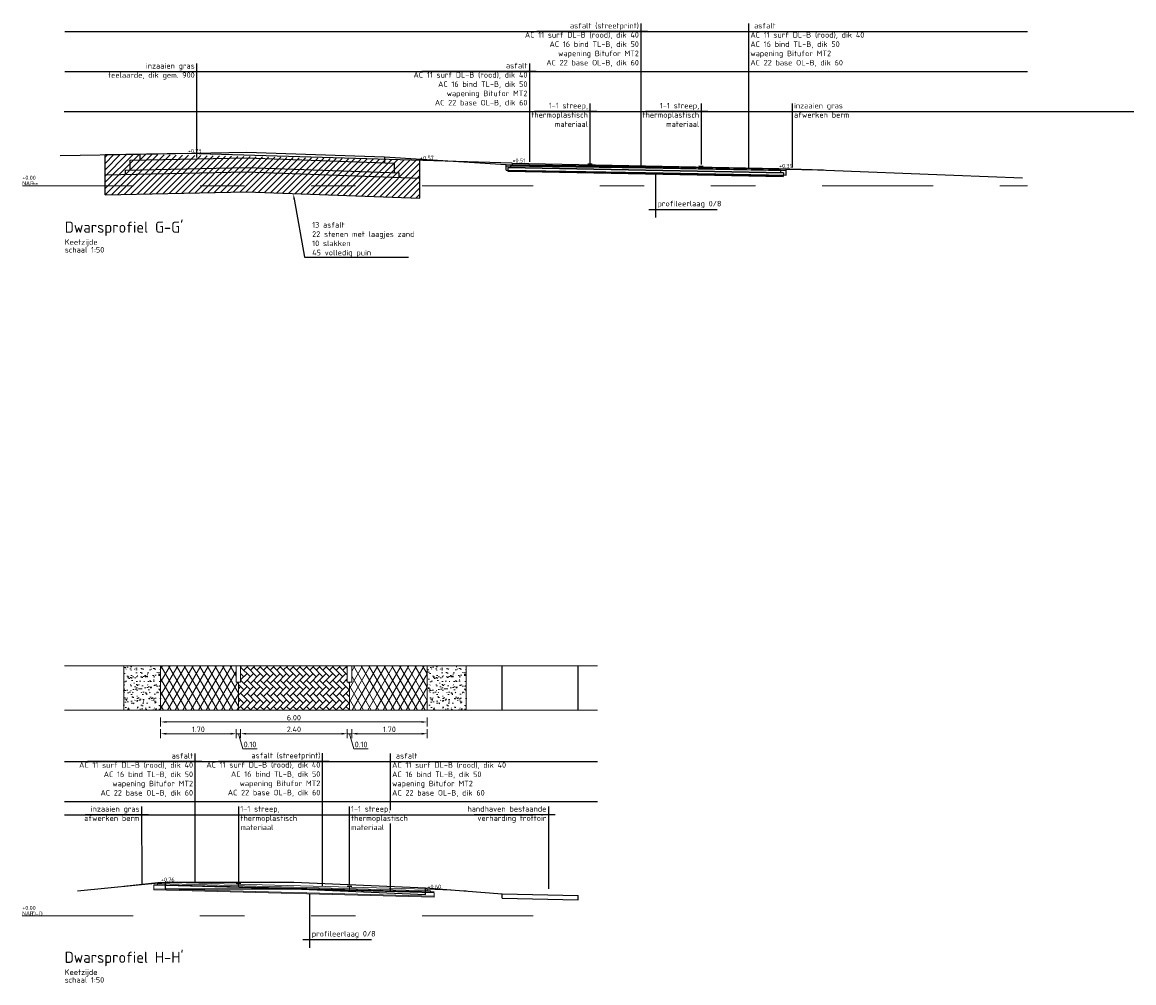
# Model space of a CAD drawing. Header units: metres. Extents: x 132493 to 134960, y 502695 to 503907.
# Tile 106 of 144: x 134066 to 134091, y 502964 to 502985. Entities that reach past the tile are written whole.
import ezdxf
from ezdxf import colors
from ezdxf.entities.mleader import LeaderData, LeaderLine
from ezdxf.enums import TextEntityAlignment as Align
from ezdxf.math import Vec2, Vec3

# ---------------------------------------------------------------- set-up
doc = ezdxf.new("R2010")
doc.units = ezdxf.units.M
doc.linetypes.add('AL-NAP_LIJN', pattern=[15.25, 12, -1.5, 0.25, -1.5])
doc.linetypes.add('AL-TEKENBLADGRENS', pattern=[11.5, 2.5, -1.5, 1, -1.5, 1, -1.5, 2.5])
doc.layers.get('Defpoints').update_dxf_attribs({"color": 3})
for name, color, linetype, lineweight in [('N-WE-BC-WAPENING-GD', 180, 'Continuous', 25), ('N-WE-GR-GRAS-A', 54, 'Continuous', 18), ('N-WE-GW-GROND_TEELAARDE-AD', 22, 'Continuous', 18), ('N-WE-VH-KANTVERHARDING-G', 2, 'Continuous', 18), ('N-WE-VH-VERHARDING-GD', 2, 'Continuous', 25), ('N-WE-VH-VERHARDING_ASFALT-A', 23, 'Continuous', 18), ('N-WE-VH-VERHARDING_FUNDERING-A', 252, 'Continuous', 18), ('N02-WE-VH-VERHARDING_ASFALT-A', 252, 'Continuous', 18), ('X-XX-AL-AANPIJLING-GD', 7, 'Continuous', 25), ('X-XX-AL-AANPIJLING-T25', 7, 'Continuous', 25), ('X-XX-AL-NAP-G', 7, 'AL-NAP_LIJN', 18), ('X-XX-AL-PEILMAAT-SD', 7, 'Continuous', 25), ('X-XX-AL-PROFIELBALK-GD', 7, 'Continuous', 18), ('X-XX-AL-PROFIELBALK-M-50', 7, 'Continuous', 18), ('X-XX-AL-TEKST-T25-500', 7, 'Continuous', 25), ('X-XX-AL-VO_VERHARDING-G', 252, 'Continuous', 25)]:
    doc.layers.add(name, color=color, linetype=linetype, lineweight=lineweight)
doc.styles.add('NLCS-ISO', font='NLCS-ISO.ttf')
doc.styles.add('NLCS-ISO-M50-T25', font='NLCS-ISO.ttf', dxfattribs={"height": 0.125})
doc.styles.add('NLCS_25_500', font='NLCS-ISO.ttf', dxfattribs={"height": 1.25})
doc.styles.add('NLCS_50_25', font='NLCS-ISO.ttf', dxfattribs={"height": 0.125})
doc.dimstyles.new('NLCS-M50-T25-PIJL_L2_H1', dxfattribs={"dimscale": 0.05, "dimtxt": 2.5, "dimasz": 2.5, "dimexe": 2, "dimexo": 2, "dimgap": 0.7, "dimtad": 1, "dimzin": 0, "dimdsep": 46, "dimtxsty": 'NLCS-ISO-M50-T25', "dimcen": 2.5, "dimdle": 2, "dimclrd": 256, "dimclre": 256, "dimclrt": 256, "dimadec": 1, "dimazin": 0, "dimtfac": 1, "dimtofl": 0, "dimtmove": 1, "dimatfit": 0, "dimfxl": 2, "dimfxlon": 1, "dimtfillclr": 256, "dimtolj": 1, "dimtzin": 0, "dimlwd": -1, "dimlwe": -1, "dimarcsym": 0})
pattern_1 = [(60, (133998.01584, 503067.43647), (-0.12990381, 0.075), []), (120, (133998.01584, 503067.43647), (-0.12990381, -0.075), [])]

# ---------------------------------------------------------------- blocks, each defined once
blk = doc.blocks.new('*D303')
at = {"layer": 'Defpoints', "color": 0, "transparency": 16777216}
for p in [(134069.352, 502970.366), (134075.352, 502970.366), (134069.352, 502969.602)]:
    blk.add_point(p, dxfattribs=at)
at = {"layer": 'X-XX-AL-PROFIELBALK-M-50', "transparency": 16777216}
for p, q in [((134069.352, 502969.702), (134069.352, 502969.502)), ((134075.227, 502969.602), (134069.477, 502969.602)), ((134075.352, 502969.702), (134075.352, 502969.502))]:
    blk.add_line(p, q, dxfattribs=at)
for points in [[(134069.477, 502969.622), (134069.477, 502969.581), (134069.352, 502969.602)], [(134075.227, 502969.622), (134075.227, 502969.581), (134075.352, 502969.602)]]:
    blk.add_solid(points, dxfattribs=at)
at = {"layer": 'X-XX-AL-PROFIELBALK-M-50', "transparency": 16777216, "insert": (134072.352, 502969.699), "char_height": 0.125, "attachment_point": 5, "style": 'NLCS-ISO-M50-T25'}
blk.add_mtext('\\A1;6.00', dxfattribs=at)
blk = doc.blocks.new('*D304')
at = {"layer": 'Defpoints', "color": 0, "transparency": 16777216}
for p in [(134069.352, 502970.366), (134071.052, 502970.498), (134069.352, 502969.337)]:
    blk.add_point(p, dxfattribs=at)
at = {"layer": 'X-XX-AL-PROFIELBALK-M-50', "transparency": 16777216}
for p, q in [((134069.352, 502969.437), (134069.352, 502969.237)), ((134070.927, 502969.337), (134069.477, 502969.337)), ((134071.052, 502969.437), (134071.052, 502969.237))]:
    blk.add_line(p, q, dxfattribs=at)
for points in [[(134069.477, 502969.358), (134069.477, 502969.316), (134069.352, 502969.337)], [(134070.927, 502969.358), (134070.927, 502969.316), (134071.052, 502969.337)]]:
    blk.add_solid(points, dxfattribs=at)
at = {"layer": 'X-XX-AL-PROFIELBALK-M-50', "transparency": 16777216, "insert": (134070.202, 502969.435), "char_height": 0.125, "attachment_point": 5, "style": 'NLCS-ISO-M50-T25'}
blk.add_mtext('\\A1;1.70', dxfattribs=at)
blk = doc.blocks.new('*D305')
at = {"layer": 'Defpoints', "color": 0, "transparency": 16777216}
for p in [(134071.152, 502970.498), (134073.552, 502970.498), (134071.152, 502969.337)]:
    blk.add_point(p, dxfattribs=at)
at = {"layer": 'X-XX-AL-PROFIELBALK-M-50', "transparency": 16777216}
for p, q in [((134071.152, 502969.437), (134071.152, 502969.237)), ((134073.427, 502969.337), (134071.277, 502969.337)), ((134073.552, 502969.437), (134073.552, 502969.237))]:
    blk.add_line(p, q, dxfattribs=at)
for points in [[(134071.277, 502969.358), (134071.277, 502969.316), (134071.152, 502969.337)], [(134073.427, 502969.358), (134073.427, 502969.316), (134073.552, 502969.337)]]:
    blk.add_solid(points, dxfattribs=at)
at = {"layer": 'X-XX-AL-PROFIELBALK-M-50', "transparency": 16777216, "insert": (134072.352, 502969.435), "char_height": 0.125, "attachment_point": 5, "style": 'NLCS-ISO-M50-T25'}
blk.add_mtext('\\A1;2.40', dxfattribs=at)
blk = doc.blocks.new('*D306')
at = {"layer": 'Defpoints', "color": 0, "transparency": 16777216}
for p in [(134073.652, 502970.498), (134075.352, 502970.182), (134073.652, 502969.337)]:
    blk.add_point(p, dxfattribs=at)
at = {"layer": 'X-XX-AL-PROFIELBALK-M-50', "transparency": 16777216}
for p, q in [((134073.652, 502969.437), (134073.652, 502969.237)), ((134075.227, 502969.337), (134073.777, 502969.337)), ((134075.352, 502969.437), (134075.352, 502969.237))]:
    blk.add_line(p, q, dxfattribs=at)
for points in [[(134073.777, 502969.358), (134073.777, 502969.316), (134073.652, 502969.337)], [(134075.227, 502969.358), (134075.227, 502969.316), (134075.352, 502969.337)]]:
    blk.add_solid(points, dxfattribs=at)
at = {"layer": 'X-XX-AL-PROFIELBALK-M-50', "transparency": 16777216, "insert": (134074.502, 502969.435), "char_height": 0.125, "attachment_point": 5, "style": 'NLCS-ISO-M50-T25'}
blk.add_mtext('\\A1;1.70', dxfattribs=at)
blk = doc.blocks.new('SAL-PEILMAAT_INFRACAD_R01-SOD')
at = {"insert": (-0.05, 2.06), "char_height": 1.8, "attachment_point": 1, "style": 'NLCS-ISO'}
blk.add_mtext_dynamic_manual_height_columns('NAP', width=6.0709, gutter_width=12.5, heights=[0], dxfattribs=at)
at = {"layer": 'Defpoints', "style": 'NLCS-ISO'}
for tag, p in [('...', (0, 2.71)), ('REF', (4.38, 0.11))]:
    blk.add_attdef(tag, p, '', height=1.8, dxfattribs=at)
blk = doc.blocks.new('SAL-PEILMAAT_INFRACAD_H01-SOD')
at = {"style": 'NLCS-ISO'}
blk.add_attdef('...', (0.09, 0.24), '', height=1.8, dxfattribs=at)
blk = doc.blocks.new('*D350')
at = {"layer": 'Defpoints', "color": 0, "transparency": 16777216}
for p in [(134073.552, 502970.498), (134073.652, 502970.498), (134073.552, 502969.337)]:
    blk.add_point(p, dxfattribs=at)
at = {"layer": 'X-XX-AL-PROFIELBALK-M-50', "transparency": 16777216}
for p, q in [((134073.427, 502969.337), (134073.302, 502969.337)), ((134073.552, 502969.437), (134073.552, 502969.237)), ((134073.652, 502969.337), (134073.552, 502969.337)), ((134073.602, 502969.337), (134073.704, 502968.997)), ((134073.652, 502969.437), (134073.652, 502969.237)), ((134073.777, 502969.337), (134073.902, 502969.337)), ((134073.704, 502968.997), (134074.024, 502968.997))]:
    blk.add_line(p, q, dxfattribs=at)
for points in [[(134073.427, 502969.358), (134073.427, 502969.316), (134073.552, 502969.337)], [(134073.777, 502969.358), (134073.777, 502969.316), (134073.652, 502969.337)]]:
    blk.add_solid(points, dxfattribs=at)
at = {"layer": 'X-XX-AL-PROFIELBALK-M-50', "transparency": 16777216, "insert": (134073.864, 502969.095), "char_height": 0.125, "attachment_point": 5, "style": 'NLCS-ISO-M50-T25'}
blk.add_mtext('\\A1;0.10', dxfattribs=at)
blk = doc.blocks.new('*D351')
at = {"layer": 'Defpoints', "color": 0, "transparency": 16777216}
for p in [(134071.052, 502970.498), (134071.152, 502970.498), (134071.052, 502969.337)]:
    blk.add_point(p, dxfattribs=at)
at = {"layer": 'X-XX-AL-PROFIELBALK-M-50', "transparency": 16777216}
for p, q in [((134070.927, 502969.337), (134070.802, 502969.337)), ((134071.052, 502969.437), (134071.052, 502969.237)), ((134071.152, 502969.337), (134071.052, 502969.337)), ((134071.102, 502969.337), (134071.204, 502968.997)), ((134071.152, 502969.437), (134071.152, 502969.237)), ((134071.277, 502969.337), (134071.402, 502969.337)), ((134071.204, 502968.997), (134071.524, 502968.997))]:
    blk.add_line(p, q, dxfattribs=at)
for points in [[(134070.927, 502969.358), (134070.927, 502969.316), (134071.052, 502969.337)], [(134071.277, 502969.358), (134071.277, 502969.316), (134071.152, 502969.337)]]:
    blk.add_solid(points, dxfattribs=at)
at = {"layer": 'X-XX-AL-PROFIELBALK-M-50', "transparency": 16777216, "insert": (134071.364, 502969.095), "char_height": 0.125, "attachment_point": 5, "style": 'NLCS-ISO-M50-T25'}
blk.add_mtext('\\A1;0.10', dxfattribs=at)

msp = doc.modelspace()

# ---------------------------------------------------------------- hatches: boundary and pattern name
at = {"layer": 'N-WE-GR-GRAS-A', "transparency": 33554687}
h = msp.add_hatch(dxfattribs=at)
h.set_pattern_fill('AGR-GRAS_GAZON', color=256, scale=0.1, style=0, pattern_type=2)
h.set_pattern_definition([(37.499999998, (-4.37433, -89.75139), (-0.006299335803, 0.1926823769), [0, -0.152, 0, -0.17, 0, -0.1625]), (7.5, (-4.37433, -89.75139), (0.17697767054, 0.28221460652), [0, -0.082, 0, -0.137, 0, -0.0525]), (327.499999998, (-4.49733, -89.75139), (0.311414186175, 0.00056590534), [0, -0.05, 0, -0.18, 0, -0.235]), (317.5, (-4.49733, -89.7514), (0.30061266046, 0.08776755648), [0, -0.025, 0, -0.118, 0, -0.135]), (50.999999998, (-4.62833, -89.37039), (-0.0504087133, 0.175796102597), [0.015, -0.20955]), (9.999999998, (-4.62833, -90.13239), (0.077288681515, 0.165746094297), [0.015, -0.20955])])
h.paths.add_polyline_path([(134068.52, 502970.866), (134068.52, 502969.866), (134069.352, 502969.866), (134069.352, 502970.866)])
h = msp.add_hatch(dxfattribs=at)
h.set_pattern_fill('AGR-GRAS_GAZON', color=256, scale=0.1, style=0, pattern_type=2)
h.set_pattern_definition([(37.499999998, (2.50504, -89.75137), (-0.006299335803, 0.1926823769), [0, -0.152, 0, -0.17, 0, -0.1625]), (7.5, (2.50504, -89.75137), (0.17697767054, 0.28221460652), [0, -0.082, 0, -0.137, 0, -0.0525]), (327.499999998, (2.38204, -89.75137), (0.311414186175, 0.00056590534), [0, -0.05, 0, -0.18, 0, -0.235]), (317.5, (2.38204, -89.75137), (0.30061266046, 0.08776755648), [0, -0.025, 0, -0.118, 0, -0.135]), (50.999999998, (2.25104, -89.37037), (-0.0504087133, 0.175796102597), [0.015, -0.20955]), (9.999999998, (2.25104, -90.13237), (0.077288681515, 0.165746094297), [0.015, -0.20955])])
h.paths.add_polyline_path([(134075.352, 502970.866), (134075.352, 502969.866), (134076.232, 502969.866), (134076.232, 502970.866)])
at = {"layer": 'N-WE-GW-GROND_TEELAARDE-AD', "transparency": 33554559}
h = msp.add_hatch(dxfattribs=at)
h.set_pattern_fill('AGW-GROND_TEELAARDE', color=256, scale=0.1, angle=135, pattern_type=2)
h.set_pattern_definition([(225, (16618.103, -41503.04375), (0.070710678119, -0.070710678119), [])])
h.paths.add_polyline_path([(134068.101, 502982.369), (134068.101, 502981.466), (134071.286, 502981.532), (134075.187, 502981.394), (134075.187, 502982.244), (134068.887, 502982.382)])
at = {"layer": 'N-WE-VH-VERHARDING_ASFALT-A', "transparency": 33554559}
h = msp.add_hatch(dxfattribs=at)
h.set_pattern_fill('AVH-ASFALT_LAAG1-D', color=11, scale=5, pattern_type=2)
h.set_pattern_definition(pattern_1)
h.paths.add_polyline_path([(134071.052, 502970.866), (134069.352, 502970.866), (134069.352, 502969.866), (134071.102, 502969.866), (134071.102, 502970.498), (134071.052, 502970.498)])
h = msp.add_hatch(dxfattribs=at)
h.set_pattern_fill('AVH-ASFALT_LAAG1-D', color=11, scale=5, pattern_type=2)
h.set_pattern_definition(pattern_1)
h.paths.add_polyline_path([(134075.352, 502969.866), (134075.352, 502970.866), (134073.652, 502970.866), (134073.652, 502970.498), (134073.602, 502970.498), (134073.602, 502969.866)])
at = {"layer": 'N-WE-VH-VERHARDING_FUNDERING-A', "transparency": 33554559}
h = msp.add_hatch(dxfattribs=at)
h.set_pattern_fill('AVH-FUNDERING_01', color=256, scale=0.2, pattern_type=2)
h.set_pattern_definition([(360, (134007.40809, 503050.84383), (9e-12, 0.2), [0, -0.2]), (360, (134007.41009, 503050.77383), (9e-12, 0.2), [0, -0.2]), (360, (134007.41609, 503050.88183), (9e-12, 0.2), [0, -0.2]), (338.1986, (134007.31209, 503050.81983), (0.600000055, -0.199999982), [0.0215406, -1.0554924]), (216.8699, (134007.33209, 503050.81183), (0.599999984, 0.400000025), [0.01, -0.99]), (130.6013, (134007.32409, 503050.80583), (1.000000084, -1.1999998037), [0.018439, -1.8254698]), (206.5651, (134007.25809, 503050.78183), (-0.19999983, -0.20000026), [0.0044722, -0.4427414]), (326.3099, (134007.25409, 503050.77983), (0.399999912, -0.200000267), [0.0072112, -0.7138992]), (108.4349, (134007.26009, 503050.77583), (-0.19999968, 0.400000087), [0.0063246, -0.626131]), (225, (134007.38609, 503050.76183), (-9e-12, -0.20000006), [0.0084852, -0.2743574]), (360, (134007.38009, 503050.75583), (0.2, 0.2), [0.012, -0.188]), (135, (134007.39209, 503050.75583), (-0.20000006, 9e-12), [0.0084852, -0.2743574]), (251.5651, (134007.36209, 503050.88983), (0.19999968, 0.400000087), [0.0063246, -0.626131]), (360, (134007.36009, 503050.88383), (0.2, 0.2), [0.01, -0.19]), (143.1301, (134007.37009, 503050.88383), (-0.599999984, 0.400000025), [0.01, -0.99]), (213.6901, (134007.25609, 503050.89183), (0.399999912, 0.200000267), [0.0072112, -0.7138992]), (341.5651, (134007.25009, 503050.88783), (-0.400000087, 0.19999968), [0.0126492, -0.6198064]), (126.8699, (134007.26209, 503050.88383), (0.400000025, -0.599999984), [0.01, -0.99]), (360, (134007.31409, 503050.88383), (9e-12, 0.2), [0, -0.2]), (360, (134007.26009, 503050.83183), (9e-12, 0.2), [0, -0.2]), (360, (134007.31609, 503050.75783), (9e-12, 0.2), [0, -0.2]), (360, (134007.37009, 503050.81983), (9e-12, 0.2), [0, -0.2]), (360, (134007.31209, 503050.85383), (9e-12, 0.2), [0, -0.2]), (360, (134007.26809, 503050.85983), (9e-12, 0.2), [0, -0.2]), (360, (134007.28609, 503050.84783), (9e-12, 0.2), [0, -0.2]), (360, (134007.27809, 503050.79983), (9e-12, 0.2), [0, -0.2]), (360, (134007.23009, 503050.80783), (9e-12, 0.2), [0, -0.2]), (360, (134007.23209, 503050.85383), (9e-12, 0.2), [0, -0.2]), (360, (134007.22609, 503050.89783), (9e-12, 0.2), [0, -0.2]), (360, (134007.28809, 503050.90583), (9e-12, 0.2), [0, -0.2]), (360, (134007.33209, 503050.91383), (9e-12, 0.2), [0, -0.2]), (360, (134007.40209, 503050.90583), (9e-12, 0.2), [0, -0.2]), (360, (134007.35409, 503050.84383), (9e-12, 0.2), [0, -0.2]), (360, (134007.33409, 503050.87983), (9e-12, 0.2), [0, -0.2]), (360, (134007.35009, 503050.78383), (9e-12, 0.2), [0, -0.2]), (360, (134007.29009, 503050.77383), (9e-12, 0.2), [0, -0.2]), (360, (134007.35009, 503050.72983), (9e-12, 0.2), [0, -0.2]), (360, (134007.28409, 503050.74183), (9e-12, 0.2), [0, -0.2]), (360, (134007.22009, 503050.73583), (9e-12, 0.2), [0, -0.2]), (360, (134007.24409, 503050.72583), (9e-12, 0.2), [0, -0.2]), (360, (134007.24609, 503050.75383), (9e-12, 0.2), [0, -0.2]), (360, (134007.38009, 503050.72183), (9e-12, 0.2), [0, -0.2]), (360, (134007.40409, 503050.80383), (9e-12, 0.2), [0, -0.2]), (360, (134007.39409, 503050.86383), (9e-12, 0.2), [0, -0.2]), (360, (134007.30209, 503050.71983), (9e-12, 0.2), [0, -0.2])])
h.paths.add_polyline_path([(134077.168, 502982.021), (134083.368, 502981.9), (134083.367, 502981.88), (134077.167, 502982.004)])
h = msp.add_hatch(dxfattribs=at)
h.set_pattern_fill('AVH-FUNDERING_01', color=256, scale=0.2, pattern_type=2)
h.set_pattern_definition([(360, (134001.2322, 503034.75213), (9e-12, 0.2), [0, -0.2]), (360, (134001.2342, 503034.68213), (9e-12, 0.2), [0, -0.2]), (360, (134001.2402, 503034.79013), (9e-12, 0.2), [0, -0.2]), (338.1986, (134001.13619, 503034.728126), (0.600000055, -0.199999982), [0.0215406, -1.0554924]), (216.8699, (134001.15619, 503034.720126), (0.599999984, 0.400000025), [0.01, -0.99]), (130.6013, (134001.148191, 503034.714126), (1.000000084, -1.1999998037), [0.018439, -1.8254698]), (206.5651, (134001.08219, 503034.69013), (-0.19999983, -0.20000026), [0.0044722, -0.4427414]), (326.3099, (134001.07819, 503034.688126), (0.399999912, -0.200000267), [0.0072112, -0.7138992]), (108.4349, (134001.08419, 503034.684126), (-0.19999968, 0.400000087), [0.0063246, -0.626131]), (225, (134001.21019, 503034.67013), (-9e-12, -0.20000006), [0.0084852, -0.2743574]), (360, (134001.2042, 503034.66413), (0.2, 0.2), [0.012, -0.188]), (135, (134001.21619, 503034.66413), (-0.20000006, 9e-12), [0.0084852, -0.2743574]), (251.5651, (134001.18619, 503034.798126), (0.19999968, 0.400000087), [0.0063246, -0.626131]), (360, (134001.1842, 503034.79213), (0.2, 0.2), [0.01, -0.19]), (143.1301, (134001.19419, 503034.792126), (-0.599999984, 0.400000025), [0.01, -0.99]), (213.6901, (134001.08019, 503034.800126), (0.399999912, 0.200000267), [0.0072112, -0.7138992]), (341.5651, (134001.07419, 503034.796126), (-0.400000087, 0.19999968), [0.0126492, -0.6198064]), (126.8699, (134001.08619, 503034.792126), (0.400000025, -0.599999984), [0.01, -0.99]), (360, (134001.1382, 503034.79213), (9e-12, 0.2), [0, -0.2]), (360, (134001.0842, 503034.74013), (9e-12, 0.2), [0, -0.2]), (360, (134001.1402, 503034.66613), (9e-12, 0.2), [0, -0.2]), (360, (134001.1942, 503034.72813), (9e-12, 0.2), [0, -0.2]), (360, (134001.1362, 503034.76213), (9e-12, 0.2), [0, -0.2]), (360, (134001.0922, 503034.76813), (9e-12, 0.2), [0, -0.2]), (360, (134001.1102, 503034.75613), (9e-12, 0.2), [0, -0.2]), (360, (134001.1022, 503034.70813), (9e-12, 0.2), [0, -0.2]), (360, (134001.0542, 503034.71613), (9e-12, 0.2), [0, -0.2]), (360, (134001.0562, 503034.76213), (9e-12, 0.2), [0, -0.2]), (360, (134001.0502, 503034.80613), (9e-12, 0.2), [0, -0.2]), (360, (134001.1122, 503034.81413), (9e-12, 0.2), [0, -0.2]), (360, (134001.1562, 503034.82213), (9e-12, 0.2), [0, -0.2]), (360, (134001.2262, 503034.81413), (9e-12, 0.2), [0, -0.2]), (360, (134001.1782, 503034.75213), (9e-12, 0.2), [0, -0.2]), (360, (134001.1582, 503034.78813), (9e-12, 0.2), [0, -0.2]), (360, (134001.1742, 503034.69213), (9e-12, 0.2), [0, -0.2]), (360, (134001.1142, 503034.68213), (9e-12, 0.2), [0, -0.2]), (360, (134001.1742, 503034.63813), (9e-12, 0.2), [0, -0.2]), (360, (134001.1082, 503034.65013), (9e-12, 0.2), [0, -0.2]), (360, (134001.0442, 503034.64413), (9e-12, 0.2), [0, -0.2]), (360, (134001.0682, 503034.63413), (9e-12, 0.2), [0, -0.2]), (360, (134001.0702, 503034.66213), (9e-12, 0.2), [0, -0.2]), (360, (134001.2042, 503034.63013), (9e-12, 0.2), [0, -0.2]), (360, (134001.2282, 503034.71213), (9e-12, 0.2), [0, -0.2]), (360, (134001.2182, 503034.77213), (9e-12, 0.2), [0, -0.2]), (360, (134001.1262, 503034.62813), (9e-12, 0.2), [0, -0.2])])
h.paths.add_polyline_path([(134069.202, 502965.845), (134075.512, 502965.677), (134075.512, 502965.657), (134069.202, 502965.825)])
at = {"layer": 'N02-WE-VH-VERHARDING_ASFALT-A', "transparency": 33554559}
h = msp.add_hatch(dxfattribs=at)
h.set_pattern_fill('AVH-BSS_KEIFORMAAT_ELLEBOOG-SO', color=2, angle=135, pattern_type=2)
h.set_pattern_definition([(135, (133998.01584, 503067.43647), (-0.14849242, 7e-12), [0.315, -0.105]), (45, (133997.86735, 503067.28797), (-0.14849242, 7e-12), [0.315, -0.105])])
h.paths.add_polyline_path([(134071.152, 502970.866), (134073.552, 502970.866), (134073.552, 502970.498), (134073.602, 502970.498), (134073.602, 502969.866), (134071.102, 502969.866), (134071.102, 502970.498), (134071.152, 502970.498)])

# ---------------------------------------------------------------- linework, layer by layer
at = {"layer": 'Defpoints', "flags": 128}
for points in [[(134067.193, 502985.144), (134088.867, 502985.144)], [(134067.193, 502984.244), (134088.867, 502984.244)], [(134067.178, 502983.344), (134091.256, 502983.344)], [(134067.191, 502968.708), (134079.186, 502968.708)], [(134067.191, 502967.808), (134079.186, 502967.808)], [(134067.189, 502967.513), (134077.738, 502967.513)]]:
    msp.add_lwpolyline(points, dxfattribs=at)
at = {"layer": 'N-WE-BC-WAPENING-GD', "flags": 128}
for points in [[(134077.169, 502982.094), (134083.369, 502981.97)], [(134075.512, 502965.767), (134069.202, 502965.935)]]:
    msp.add_lwpolyline(points, dxfattribs=at)
at = {"layer": 'N-WE-VH-KANTVERHARDING-G', "flags": 128}
for points in [[(134068.52, 502965.904), (134069.353, 502965.996)], [(134075.512, 502965.757), (134069.202, 502965.925)], [(134069.202, 502965.825), (134069.202, 502965.925)], [(134075.512, 502965.677), (134069.202, 502965.845)], [(134075.512, 502965.657), (134069.202, 502965.825)], [(134075.43, 502965.799), (134069.28, 502965.963)], [(134069.28, 502965.923), (134069.28, 502965.963)], [(134075.353, 502965.836), (134069.353, 502965.996)], [(134069.353, 502965.996), (134069.353, 502965.961)], [(134071.103, 502965.88), (134071.103, 502965.95)], [(134073.603, 502965.813), (134073.603, 502965.883)], [(134075.353, 502965.836), (134075.353, 502965.801)], [(134075.353, 502965.836), (134076.232, 502965.797)], [(134075.43, 502965.759), (134075.43, 502965.799)], [(134075.512, 502965.657), (134075.512, 502965.757)]]:
    msp.add_lwpolyline(points, dxfattribs=at)
at = {"layer": 'N-WE-VH-VERHARDING-GD', "flags": 128}
for points in [[(134069.962, 502982.4), (134068.101, 502982.369)], [(134068.101, 502981.466), (134068.101, 502982.369)], [(134077.267, 502982.182), (134069.962, 502982.4)], [(134068.101, 502981.466), (134071.286, 502981.532), (134075.187, 502981.394), (134075.187, 502982.244)], [(134077.169, 502982.084), (134077.167, 502982.004)], [(134077.168, 502982.024), (134083.368, 502981.9)], [(134077.169, 502982.084), (134083.369, 502981.96)], [(134077.228, 502982.143), (134083.308, 502982.021)], [(134077.228, 502982.143), (134077.228, 502982.083)], [(134077.267, 502982.182), (134077.266, 502982.142)], [(134077.267, 502982.182), (134083.267, 502982.062)], [(134078.967, 502982.168), (134079.067, 502982.166)], [(134081.467, 502982.118), (134081.567, 502982.116)], [(134083.267, 502982.022), (134083.267, 502982.062)], [(134083.267, 502982.062), (134084.273, 502982.027)], [(134083.308, 502982.021), (134083.308, 502981.961)], [(134077.167, 502982.004), (134083.367, 502981.88)], [(134083.369, 502981.96), (134083.367, 502981.88)], [(134071.054, 502965.971), (134071.154, 502965.968)], [(134073.554, 502965.904), (134073.654, 502965.902)]]:
    msp.add_lwpolyline(points, dxfattribs=at)
at = {"layer": 'X-XX-AL-AANPIJLING-GD', "flags": 128}
for points in [[(134080.159, 502985.327), (134080.159, 502982.088)], [(134082.583, 502985.327), (134082.583, 502982.072)], [(134080.314, 502985.144), (134077.822, 502985.144)], [(134082.428, 502985.144), (134085.005, 502985.144)], [(134070.162, 502984.423), (134070.162, 502982.307)], [(134077.652, 502984.427), (134077.652, 502982.209)], [(134070.317, 502984.24), (134068.308, 502984.24)], [(134077.807, 502984.244), (134075.23, 502984.244)], [(134079.014, 502983.527), (134079.014, 502982.151)], [(134081.517, 502983.527), (134081.517, 502982.151)], [(134083.566, 502983.527), (134083.566, 502982.08)], [(134079.169, 502983.344), (134077.765, 502983.344)], [(134081.672, 502983.344), (134080.269, 502983.344)], [(134083.411, 502983.344), (134084.834, 502983.348)], [(134080.495, 502980.954), (134080.495, 502981.945)], [(134080.34, 502981.138), (134081.882, 502981.138)], [(134070.125, 502968.892), (134070.125, 502965.976)], [(134072.989, 502968.896), (134072.989, 502965.901)], [(134074.519, 502968.892), (134074.519, 502967.618)], [(134070.28, 502968.708), (134067.703, 502968.708)], [(134073.144, 502968.713), (134070.651, 502968.713)], [(134074.364, 502968.708), (134076.941, 502968.708)], [(134069.077, 502967.513), (134067.654, 502967.513)], [(134068.922, 502967.696), (134068.927, 502965.944)], [(134070.949, 502967.513), (134072.353, 502967.513)], [(134071.104, 502967.696), (134071.104, 502965.996)], [(134073.441, 502967.513), (134074.845, 502967.513)], [(134073.596, 502967.696), (134073.596, 502965.942)], [(134074.519, 502967.316), (134074.519, 502965.792)], [(134072.711, 502964.519), (134072.711, 502965.732)], [(134072.556, 502964.702), (134074.098, 502964.702)]]:
    msp.add_lwpolyline(points, dxfattribs=at)
at = {"layer": 'X-XX-AL-NAP-G', "linetype": 'AL-TEKENBLADGRENS', "flags": 128}
for points in [[(134066.239, 502981.672), (134088.867, 502981.672)], [(134066.237, 502965.236), (134079.186, 502965.236)]]:
    msp.add_lwpolyline(points, dxfattribs=at)
at = {"layer": 'X-XX-AL-PROFIELBALK-GD', "flags": 128}
for points in [[(134079.186, 502970.866), (134067.191, 502970.866)], [(134068.52, 502969.866), (134068.52, 502970.866)], [(134069.352, 502969.866), (134069.352, 502970.866)], [(134071.052, 502970.498), (134071.052, 502970.866)], [(134071.152, 502970.498), (134071.152, 502970.866)], [(134073.552, 502970.498), (134073.552, 502970.866)], [(134073.652, 502970.498), (134073.652, 502970.866)], [(134075.352, 502969.866), (134075.352, 502970.866)], [(134076.232, 502969.866), (134076.232, 502970.866)], [(134071.052, 502970.498), (134071.152, 502970.498)], [(134071.102, 502970.498), (134071.102, 502969.866)], [(134073.552, 502970.498), (134073.652, 502970.498)], [(134073.602, 502970.498), (134073.602, 502969.866)], [(134079.186, 502969.866), (134067.191, 502969.866)]]:
    msp.add_lwpolyline(points, dxfattribs=at)
at = {"layer": 'X-XX-AL-VO_VERHARDING-G'}
for p, q in [((134068.101, 502981.466), (134071.286, 502981.532)), ((134071.286, 502981.532), (134075.187, 502981.394))]:
    msp.add_line(p, q, dxfattribs=at)
at = {"layer": 'X-XX-AL-VO_VERHARDING-G', "flags": 128}
for points in [[(134067.089, 502982.352), (134068.887, 502982.382)], [(134068.663, 502982.247), (134071.286, 502982.302), (134074.616, 502982.184)], [(134068.887, 502982.382), (134071.286, 502982.432), (134074.388, 502982.322)], [(134068.887, 502982.382), (134068.887, 502982.252)], [(134074.388, 502982.322), (134077.126, 502982.152)], [(134074.388, 502982.322), (134074.388, 502982.192)], [(134068.56, 502982.025), (134071.286, 502982.082), (134074.72, 502981.96)], [(134068.56, 502981.925), (134068.56, 502982.025)], [(134068.663, 502982.027), (134068.663, 502982.247)], [(134074.616, 502981.964), (134074.616, 502982.184)], [(134077.126, 502982.022), (134077.127, 502982.152)], [(134077.126, 502982.022), (134077.126, 502982.022), (134080.265, 502981.972), (134083.43, 502981.912)], [(134077.127, 502982.152), (134077.127, 502982.152), (134080.265, 502982.102), (134083.43, 502982.042)], [(134077.127, 502982.122), (134077.127, 502982.122), (134080.265, 502982.072), (134083.43, 502982.012)], [(134083.429, 502982.042), (134083.429, 502982.042), (134084.136, 502982.032), (134087.208, 502981.912), (134088.753, 502981.852)], [(134083.43, 502981.912), (134083.43, 502982.042)], [(134068.101, 502981.916), (134071.286, 502981.982), (134075.187, 502981.844)], [(134068.101, 502981.466), (134068.101, 502981.916)], [(134074.72, 502981.86), (134074.72, 502981.96)], [(134075.187, 502981.394), (134075.187, 502981.844)], [(134077.042, 502969.866), (134077.042, 502970.866)], [(134078.749, 502969.866), (134078.749, 502970.866)], [(134078.234, 502967.513), (134076.409, 502967.513)], [(134078.079, 502967.696), (134078.079, 502965.847)], [(134067.484, 502965.803), (134069.452, 502965.996)], [(134069.452, 502965.996), (134072.353, 502965.996), (134075.312, 502965.866)], [(134069.452, 502965.996), (134069.453, 502965.846)], [(134069.452, 502965.846), (134072.353, 502965.846), (134075.312, 502965.716), (134075.312, 502965.866)], [(134075.312, 502965.866), (134077.042, 502965.736)], [(134077.042, 502965.736), (134078.749, 502965.696)], [(134077.042, 502965.636), (134077.042, 502965.736)], [(134077.042, 502965.636), (134078.749, 502965.596)], [(134078.749, 502965.596), (134078.749, 502965.696)]]:
    msp.add_lwpolyline(points, dxfattribs=at)

# ---------------------------------------------------------------- block references
at = {"layer": 'X-XX-AL-PEILMAAT-SD', "xscale": 0.05, "yscale": 0.05, "zscale": 0.05}
for name, p, values in [('SAL-PEILMAAT_INFRACAD_H01-SOD', (134069.962, 502982.4), {'...': '+0.73'}), ('SAL-PEILMAAT_INFRACAD_H01-SOD', (134075.188, 502982.244), {'...': '+0.57'}), ('SAL-PEILMAAT_INFRACAD_H01-SOD', (134077.267, 502982.182), {'...': '+0.51'}), ('SAL-PEILMAAT_INFRACAD_H01-SOD', (134083.267, 502982.062), {'...': '+0.39'}), ('SAL-PEILMAAT_INFRACAD_R01-SOD', (134066.239, 502981.672), {'...': '+0.00', 'REF': '=='}), ('SAL-PEILMAAT_INFRACAD_H01-SOD', (134069.353, 502965.996), {'...': '+0.76'}), ('SAL-PEILMAAT_INFRACAD_H01-SOD', (134075.353, 502965.836), {'...': '+0.60'}), ('SAL-PEILMAAT_INFRACAD_R01-SOD', (134066.237, 502965.236), {'...': '+0.00', 'REF': 'D-D'})]:
    msp.add_blockref(name, p, dxfattribs=at).add_auto_attribs(values)

# ---------------------------------------------------------------- texts
at = {"layer": 'X-XX-AL-AANPIJLING-T25', "char_height": 0.125, "style": 'NLCS_50_25'}
for s, insert, width, attachment_point, rotation in [('asfalt (streetprint)\\PAC 11 surf DL-B (rood), dik 40\\PAC 16 bind TL-B, dik 50\\Pwapening Bitufor MT2\\PAC 22 base OL-B, dik 60', (134080.117, 502985.339), 2.37932, 3, 0), (' asfalt \\PAC 11 surf DL-B (rood), dik 40\\PAC 16 bind TL-B, dik 50\\Pwapening Bitufor MT2\\PAC 22 base OL-B, dik 60', (134082.626, 502985.339), 2.37932, 1, 360), ('inzaaien gras\\Pteelaarde, dik gem. 900', (134070.119, 502984.435), 2.37932, 3, 0), (' asfalt \\PAC 11 surf DL-B (rood), dik 40\\PAC 16 bind TL-B, dik 50\\Pwapening Bitufor MT2\\PAC 22 base OL-B, dik 60', (134077.609, 502984.439), 2.37932, 3, 0), ('1-1 streep,\\Pthermoplastisch\\Pmateriaal', (134078.971, 502983.539), 1.9877, 3, 0), ('1-1 streep,\\Pthermoplastisch\\Pmateriaal', (134081.475, 502983.539), 1.9877, 3, 0), ('inzaaien gras\\Pafwerken berm', (134083.609, 502983.538), 2.37932, 1, 360), ('profileerlaag 0/8', (134080.537, 502981.333), 2.05173, 1, 360), (' asfalt \\PAC 11 surf DL-B (rood), dik 40\\PAC 16 bind TL-B, dik 50\\Pwapening Bitufor MT2\\PAC 22 base OL-B, dik 60', (134070.082, 502968.903), 2.37932, 3, 0), ('asfalt (streetprint)\\PAC 11 surf DL-B (rood), dik 40\\PAC 16 bind TL-B, dik 50\\Pwapening Bitufor MT2\\PAC 22 base OL-B, dik 60', (134072.947, 502968.908), 2.37932, 3, 0), (' asfalt \\PAC 11 surf DL-B (rood), dik 40\\PAC 16 bind TL-B, dik 50\\Pwapening Bitufor MT2\\PAC 22 base OL-B, dik 60', (134074.562, 502968.903), 2.37932, 1, 360), ('inzaaien gras\\Pafwerken berm', (134068.879, 502967.707), 2.37932, 3, 360), ('1-1 streep,\\Pthermoplastisch\\Pmateriaal', (134071.147, 502967.708), 1.9877, 1, 360), ('1-1 streep,\\Pthermoplastisch\\Pmateriaal', (134073.638, 502967.708), 1.9877, 1, 360), ('profileerlaag 0/8', (134072.754, 502964.897), 2.05173, 1, 360)]:
    msp.add_mtext(s, dxfattribs=dict(at, insert=insert, width=width, attachment_point=attachment_point, rotation=rotation))
at = {"layer": 'X-XX-AL-TEKST-T25-500', "color": 4, "style": 'NLCS_25_500'}
for s, p in [("Dwarsprofiel G-G'", (134067.193, 502980.74)), ("Dwarsprofiel H-H'", (134067.191, 502964.304))]:
    msp.add_text(s, height=0.25, dxfattribs=at).set_placement(p, align=Align.MIDDLE_LEFT)
at = {"layer": 'X-XX-AL-TEKST-T25-500', "style": 'NLCS_25_500'}
for s, p in [('schaal 1:50', (134067.193, 502980.231)), ('Keetzijde', (134067.193, 502980.406)), ('Keetzijde', (134067.191, 502963.97)), ('schaal 1:50', (134067.191, 502963.795))]:
    msp.add_text(s, height=0.125, dxfattribs=at).set_placement(p, align=Align.MIDDLE_LEFT)
at = {"layer": 'X-XX-AL-VO_VERHARDING-G', "insert": (134078.036, 502967.708), "char_height": 0.125, "width": 1.9877, "attachment_point": 3, "rotation": 0, "style": 'NLCS_50_25'}
msp.add_mtext('handhaven bestaande\\Pverharding trottoir', dxfattribs=at)

# ---------------------------------------------------------------- dimensions: what is measured, and where the dimension line sits
at = {"layer": 'X-XX-AL-PROFIELBALK-M-50'}
for base, p1, p2, picture, middle in [((134069.352, 502969.337), (134071.052, 502970.498), (134069.352, 502970.366), '*D304', (134070.202, 502969.435)), ((134069.352, 502969.602), (134075.352, 502970.366), (134069.352, 502970.366), '*D303', (134072.352, 502969.699)), ((134071.052, 502969.337), (134071.152, 502970.498), (134071.052, 502970.498), '*D351', (134071.239, 502969.095)), ((134071.152, 502969.337), (134073.552, 502970.498), (134071.152, 502970.498), '*D305', (134072.352, 502969.435)), ((134073.552, 502969.337), (134073.652, 502970.498), (134073.552, 502970.498), '*D350', (134073.739, 502969.095)), ((134073.652, 502969.337), (134075.352, 502970.182), (134073.652, 502970.498), '*D306', (134074.502, 502969.435))]:
    dim = msp.add_linear_dim(base=base, p1=p1, p2=p2, angle=360, dimstyle='NLCS-M50-T25-PIJL_L2_H1', dxfattribs=at)
    dim.commit()
    dim.dimension.update_dxf_attribs({"geometry": picture, "text_midpoint": middle})

# ---------------------------------------------------------------- leaders
at = {"layer": 'Defpoints'}
ml = msp.add_multileader_mtext('Standard', dxfattribs=at)
ml.set_content('13 asfalt\\P22 stenen met laagjes zand\\P10 slakken\\P45 volledig puin', color=256, style='NLCS-ISO-M50-T25')
ml.set_leader_properties(color=256, linetype='ByLayer', lineweight=-1)
ml.build(insert=Vec2(0, 0))
ml.multileader.update_dxf_attribs({"text_left_attachment_type": 5, "text_right_attachment_type": 5, "dogleg_length": 0.125, "arrow_head_size": 0.125})
ctx = ml.context
ctx.base_point, ctx.char_height, ctx.arrow_head_size, ctx.landing_gap_size, ctx.plane_origin = Vec3(134072.719, 502980.067), 0.125, 0.125, 0.045, Vec3(134072.331, 502981.353)
ctx.left_attachment, ctx.right_attachment = 5, 5
notes = []
notes.append((ctx, [(0, (1, 1, 0), (134072.594, 502980.067), (1, 0), 0.125, [(0, [(134072.336, 502981.495)], 0, [])])]))
ctx.mtext.insert, ctx.mtext.rotation, ctx.mtext.flow_direction = Vec3(134072.764, 502980.855), 6.283185, 5
for ctx, leaders in notes:
    for number, flags, end, landing, length, lines in leaders:
        leader = LeaderData()
        leader.index, (leader.has_last_leader_line, leader.has_dogleg_vector, leader.attachment_direction) = number, flags
        leader.last_leader_point, leader.dogleg_vector, leader.dogleg_length = Vec3(end), Vec3(landing), length
        for number, points, colour, breaks in lines:
            line = LeaderLine()
            line.index, line.vertices, line.color, line.breaks = number, Vec3.list(points), colors.encode_raw_color(colour), breaks
            leader.lines.append(line)
        ctx.leaders.append(leader)

doc.saveas('drawing.dxf')
